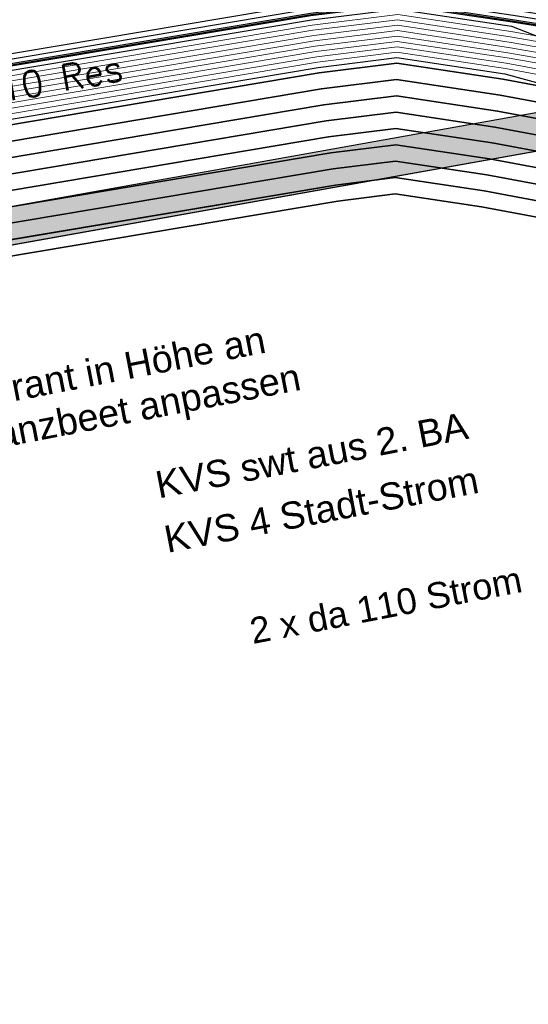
# Model space of a CAD drawing. Header units: metres. Extents: x -502 to 161, y -108 to 174.
# Tile 207 of 256: x -182.97 to -178.27, y -39.88 to -30.77. Entities that reach past the tile are written whole.
import ezdxf

# ---------------------------------------------------------------- set-up
doc = ezdxf.new("R2010")
doc.units = ezdxf.units.M
doc.header["$LTSCALE"] = 0.1
doc.linetypes.add('237', pattern=[93, 75, -18])
for name, color, linetype in [('BRI31-005.05-5p02-Koordinierung Lageplan 4. BA ZOB West 2022-06-15', 7, 'Continuous'), ('BRI31-005.06-5f07-Koordinierung Lageplan 4. BA ZOB Fernbusbahnh', 7, 'Continuous'), ('BRI32-005.02-5f05-Koordinierung Schemaplan 4 BA ZOB Teilbereich', 7, 'Continuous'), ('BRI32-005.03-5f06-Koordinierung Schemaplan 4 BA ZOB Teilbereich 2 Ost - Bahnhofsallee 2023-01-21', 7, 'Continuous')]:
    doc.layers.add(name, color=color, linetype=linetype)
doc.styles.add('Arial', font='arial.ttf')
doc.styles.add('Txt', font='txt_____.ttf')

msp = doc.modelspace()

# ---------------------------------------------------------------- linework, layer by layer
at = {"layer": 'BRI31-005.05-5p02-Koordinierung Lageplan 4. BA ZOB West 2022-06-15', "color": 250, "linetype": 'Continuous', "lineweight": 25, "true_color": 0x333333, "transparency": 33554687}
for p, q in [((-190.3817, -33.8133), (-176.6847, -31.3618)), ((-190.32, -34.1578), (-176.6231, -31.7064))]:
    msp.add_line(p, q, dxfattribs=at)
at = {"layer": 'BRI31-005.05-5p02-Koordinierung Lageplan 4. BA ZOB West 2022-06-15', "color": 1, "linetype": 'Continuous', "lineweight": 25, "true_color": 0xff0000, "transparency": 33554687, "flags": 128}
msp.add_lwpolyline([(-225.3387, -11.2374), (-229.5957, -18.1714), (-229.0257, -20.8074), (-227.7997, -27.4074), (-227.6647, -27.9944), (-227.4477, -30.3544), (-224.2937, -35.5024), (-224.0217, -35.9484), (-223.2007, -36.4664), (-222.9157, -36.6434), (-217.6127, -39.5814), (-217.2307, -39.7354), (-214.0777, -39.1054), (-207.9547, -37.3244), (-207.4387, -36.8834), (-205.7427, -35.6354), (-202.5457, -34.9364), (-199.0767, -34.0634), (-192.6107, -32.7734), (-185.6937, -31.6434), (-180.2767, -30.7334), (-179.4717, -30.6334), (-178.4147, -30.7934), (-174.3807, -31.4324)], dxfattribs=at)
at = {"layer": 'BRI31-005.05-5p02-Koordinierung Lageplan 4. BA ZOB West 2022-06-15', "color": 250, "linetype": 'Continuous', "lineweight": 25, "true_color": 0x333333, "transparency": 33554687, "flags": 128}
for points in [[(-225.3307, -11.2434), (-229.5857, -18.1734), (-229.0157, -20.8054), (-227.7897, -27.4054), (-227.6547, -27.9934), (-227.4387, -30.3514), (-224.2857, -35.4974), (-224.0137, -35.9414), (-223.1947, -36.4574), (-222.9107, -36.6354), (-217.6077, -39.5724), (-217.2297, -39.7244), (-214.0807, -39.0964), (-207.9597, -37.3154), (-207.4447, -36.8754), (-205.7467, -35.6254), (-202.5487, -34.9274), (-199.0787, -34.0534), (-192.6127, -32.7634), (-185.6947, -31.6334), (-180.2787, -30.7234), (-179.4717, -30.6234), (-178.4137, -30.7834), (-174.3787, -31.4224)], [(-225.2907, -11.2734), (-229.5327, -18.1824), (-228.9667, -20.7954), (-227.7407, -27.3964), (-227.6047, -27.9884), (-227.3897, -30.3354), (-224.2587, -35.4464), (-223.9867, -35.8994), (-223.1627, -36.4184), (-222.8857, -36.5924), (-217.5837, -39.5284), (-217.0567, -39.7414), (-214.0687, -39.1454), (-207.9377, -37.3614), (-207.4157, -36.9154), (-205.7257, -35.6724), (-202.5377, -34.9764), (-199.0687, -34.1024), (-192.6037, -32.8124), (-185.6867, -31.6824), (-180.2717, -30.7724), (-179.4727, -30.6734), (-178.4207, -30.8324), (-177.8307, -31.0624)], [(-174.3647, -31.3244), (-178.3997, -30.6854), (-179.4697, -30.5234), (-180.2927, -30.6254), (-185.7107, -31.5354), (-192.6307, -32.6654), (-199.0987, -33.9554), (-202.5707, -34.8294), (-205.7887, -35.5314), (-207.5047, -36.7934), (-208.0037, -37.2234), (-214.1047, -38.9984), (-217.2137, -39.6184), (-217.5597, -39.4844), (-222.8607, -36.5494), (-223.1417, -36.3724), (-223.9597, -35.8574), (-224.2067, -35.4344), (-227.3407, -30.3194), (-227.5547, -27.9834), (-227.6917, -27.3874), (-228.9177, -20.7854), (-229.4797, -18.1914), (-225.2507, -11.3034)], [(-174.3717, -31.3734), (-178.4067, -30.7344), (-179.4707, -30.5734), (-180.2857, -30.6744), (-185.7027, -31.5844), (-192.6217, -32.7144), (-199.0887, -34.0044), (-202.5597, -34.8784), (-205.7677, -35.5784), (-207.4747, -36.8344), (-207.9817, -37.2694), (-214.0927, -39.0474), (-217.0437, -39.6364), (-217.5357, -39.4404), (-222.8357, -36.5064), (-223.1087, -36.3344), (-223.9327, -35.8154), (-224.1667, -35.4034), (-227.2917, -30.3034), (-227.5047, -27.9804), (-227.6427, -27.3784), (-228.8687, -20.7754), (-229.4267, -18.2004), (-225.2107, -11.3334)], [(-200.3297, -36.5594), (-199.7187, -35.4694), (-199.4887, -35.0384), (-199.2647, -34.7274), (-198.9787, -34.5434), (-192.5227, -33.2534), (-185.6147, -32.1234), (-180.2087, -31.2134), (-179.4817, -31.1234), (-178.4837, -31.2734), (-177.1647, -31.6354), (-176.9137, -32.3634), (-176.6997, -34.5184)]]:
    msp.add_lwpolyline(points, dxfattribs=at)
at = {"layer": 'BRI31-005.05-5p02-Koordinierung Lageplan 4. BA ZOB West 2022-06-15', "color": 114, "linetype": 'Continuous', "lineweight": 25, "true_color": 0x00994c, "transparency": 33554687, "flags": 128}
msp.add_lwpolyline([(-174.3777, -31.4124), (-178.4117, -30.7734), (-179.4707, -30.6134), (-180.2797, -30.7134), (-185.6977, -31.6244), (-192.6137, -32.7544), (-199.0817, -34.0444), (-202.5497, -34.9164), (-205.7517, -35.6174), (-207.4517, -36.8684), (-207.9637, -37.3064), (-214.0827, -39.0854), (-217.2287, -39.7144), (-217.6047, -39.5634), (-222.9057, -36.6254), (-223.1907, -36.4494), (-224.0077, -35.9334), (-224.2767, -35.4914), (-227.4277, -30.3474), (-227.6447, -27.9914), (-227.7807, -27.4034), (-229.0067, -20.8034), (-229.5747, -18.1744), (-225.3227, -11.2494)], dxfattribs=at)
at = {"layer": 'BRI31-005.05-5p02-Koordinierung Lageplan 4. BA ZOB West 2022-06-15', "color": 7, "linetype": 'Continuous', "lineweight": 13, "transparency": 33554687, "flags": 128}
for points in [[(-174.4567, -31.9734), (-178.4767, -31.2244), (-179.4807, -31.0734), (-180.2157, -31.1644), (-185.6227, -32.0744), (-192.5317, -33.2044), (-198.9887, -34.4944), (-202.5047, -35.1234), (-205.6627, -35.8134), (-207.8937, -37.4534), (-214.0447, -39.2434), (-217.2537, -39.8834), (-222.9587, -36.7234), (-224.0877, -36.0134), (-227.5367, -30.3834), (-227.7547, -28.0034), (-227.8877, -27.4234), (-229.1137, -20.8234)], [(-174.4497, -31.9244), (-178.4697, -31.1754), (-179.4797, -31.0234), (-180.2227, -31.1154), (-185.6307, -32.0254), (-192.5407, -33.1554), (-198.9987, -34.4454), (-202.5267, -35.0254), (-205.7047, -35.7194), (-207.3857, -36.9554), (-207.9157, -37.4074), (-214.0567, -39.1944), (-217.2457, -39.8304), (-222.9347, -36.6794), (-223.2167, -36.5024), (-224.0507, -35.9774), (-227.4877, -30.3674), (-227.7047, -27.9984), (-227.8387, -27.4144), (-229.0647, -20.8144)], [(-174.4007, -31.5814), (-178.4277, -30.8814), (-179.4737, -30.7234), (-180.2647, -30.8214), (-185.6787, -31.7314), (-192.5947, -32.8614), (-199.0587, -34.1514), (-199.5577, -34.3674), (-199.9217, -34.8074), (-200.1587, -35.2294), (-200.7697, -36.3194)], [(-174.4077, -31.6304), (-178.4347, -30.9304), (-179.4747, -30.7734), (-180.2577, -30.8704), (-185.6707, -31.7804), (-192.5857, -32.9104), (-199.0487, -34.2004), (-199.5267, -34.4084), (-199.8807, -34.8354), (-200.1147, -35.2534), (-200.7257, -36.3434)], [(-200.8997, -35.9414), (-200.4457, -35.0914), (-200.2157, -34.7244), (-199.8527, -34.4634), (-199.0387, -34.2494), (-192.5767, -32.9594), (-185.6627, -31.8294), (-180.2507, -30.9194), (-179.4757, -30.8234), (-178.4417, -30.9794), (-174.4147, -31.6794)], [(-174.4217, -31.7284), (-178.4487, -31.0284), (-179.4767, -30.8734), (-180.2437, -30.9684), (-185.6547, -31.8784), (-192.5677, -33.0084), (-199.0287, -34.2984), (-199.4957, -34.4494), (-199.8397, -34.8634), (-200.0707, -35.2774), (-200.6817, -36.3674)], [(-200.8557, -35.9654), (-200.4017, -35.1154), (-200.1457, -34.7984), (-199.8127, -34.5574), (-199.0087, -34.3964), (-192.5497, -33.1064), (-185.6387, -31.9764), (-180.2297, -31.0664), (-179.4787, -30.9734), (-178.4627, -31.1264), (-174.4357, -31.8264)], [(-200.6377, -36.3914), (-200.0267, -35.3014), (-199.7987, -34.8914), (-199.4647, -34.4904), (-199.0187, -34.3474), (-192.5587, -33.0574), (-185.6467, -31.9274), (-180.2367, -31.0174), (-179.4777, -30.9234), (-178.4557, -31.0774), (-174.4287, -31.7774)]]:
    msp.add_lwpolyline(points, dxfattribs=at)
at = {"layer": 'BRI31-005.05-5p02-Koordinierung Lageplan 4. BA ZOB West 2022-06-15', "color": 1, "linetype": 'Continuous', "lineweight": 35, "true_color": 0xff0000, "transparency": 33554687, "flags": 128}
msp.add_lwpolyline([(-173.7775, -32.2014), (-178.5003, -31.3214), (-179.4823, -31.1738), (-180.2015, -31.2629), (-185.2513, -32.1146), (-185.2513, -32.1146, 0.006235), (-186.1333, -32.2747), (-186.1333, -32.2747, -0.014605), (-187.0175, -32.42)], format="xyb", dxfattribs=at)
at = {"layer": 'BRI31-005.05-5p02-Koordinierung Lageplan 4. BA ZOB West 2022-06-15', "color": 190, "linetype": 'Continuous', "lineweight": 35, "true_color": 0x7f00ff, "transparency": 33554687, "flags": 128}
msp.add_lwpolyline([(-173.8355, -32.3432), (-178.5252, -31.4694), (-179.4843, -31.3252), (-180.1798, -31.4113), (-185.4413, -32.2988, 0.035316), (-186.416, -32.5349, -0.036557), (-187.3911, -32.7686)], format="xyb", dxfattribs=at)
msp.add_lwpolyline([(-187.3911, -32.7686), (-185.5574, -32.4687), (-180.1581, -31.5598), (-179.4863, -31.4766), (-178.5501, -31.6173), (-173.8936, -32.4849), (-172.1363, -33.6699)], dxfattribs=at)
at = {"layer": 'BRI31-005.05-5p02-Koordinierung Lageplan 4. BA ZOB West 2022-06-15', "color": 3, "linetype": 'Continuous', "lineweight": 35, "true_color": 0x00ff00, "transparency": 33554687, "flags": 128}
msp.add_lwpolyline([(-187.3668, -32.9166), (-185.5328, -32.6166), (-180.1364, -31.7082), (-179.4883, -31.628), (-178.575, -31.7653), (-173.9517, -32.6267), (-172.2202, -33.7942), (-172.2202, -33.7942, -0.112911), (-170.7145, -35.402), (-170.7145, -35.402), (-170.7145, -35.402, 0.113863), (-169.1074, -37.1244), (-169.1074, -37.1244)], format="xyb", dxfattribs=at)
at = {"layer": 'BRI31-005.05-5p02-Koordinierung Lageplan 4. BA ZOB West 2022-06-15', "color": 7, "linetype": 'Continuous', "lineweight": 35, "transparency": 33554687, "flags": 128}
for points in [[(-187.3426, -33.0647), (-185.5083, -32.7646), (-180.1148, -31.8567), (-179.4902, -31.7794), (-178.5998, -31.9132), (-174.0097, -32.7684), (-172.3041, -33.9186, -0.112897), (-170.8442, -35.4773), (-170.8442, -35.4773, 0.113849), (-169.1913, -37.2488), (-169.1913, -37.2488)], [(-169.0193, -37.0029), (-170.6734, -35.8751, -0.111585), (-170.9739, -35.5526, 0.112882), (-172.3879, -34.043), (-174.0678, -32.9102), (-178.6247, -32.0612), (-179.4922, -31.9308), (-180.0931, -32.0052), (-185.3447, -32.8892, -0.039025), (-186.3435, -32.9781), (-186.3435, -32.9781, 0.037869), (-187.3426, -33.0647), (-187.3426, -33.0647)], [(-188.4389, -33.548), (-185.4592, -33.0606), (-180.0714, -32.1536), (-179.4942, -32.0822), (-178.6496, -32.2091), (-174.1424, -33.0489), (-172.4755, -34.1729), (-172.4755, -34.1729, -0.151274), (-171.2913, -35.6456), (-171.2913, -35.6456, 0.152634), (-170.3245, -36.8545)]]:
    msp.add_lwpolyline(points, format="xyb", dxfattribs=at)
at = {"layer": 'BRI31-005.05-5p02-Koordinierung Lageplan 4. BA ZOB West 2022-06-15', "color": 3, "linetype": '237', "lineweight": 35, "true_color": 0x00ff00, "transparency": 33554687, "flags": 128}
msp.add_lwpolyline([(-170.4084, -36.9789), (-170.4084, -36.9789, -0.152595), (-171.431, -35.7005), (-171.431, -35.7005, 0.151242), (-172.5594, -34.2973), (-174.2005, -33.1906), (-178.6745, -32.357), (-179.4961, -32.2336), (-180.0497, -32.3021), (-185.4346, -33.2085), (-188.4147, -33.696)], format="xyb", dxfattribs=at)
at = {"layer": 'BRI31-005.05-5p02-Koordinierung Lageplan 4. BA ZOB West 2022-06-15', "color": 7, "linetype": '237', "lineweight": 35, "transparency": 33554687, "flags": 128}
msp.add_lwpolyline([(-170.4922, -37.1032, -0.151886), (-171.5678, -35.7624), (-171.5678, -35.7624, 0.151881), (-172.6433, -34.4216), (-172.6433, -34.4216), (-174.2585, -33.3324), (-178.6994, -32.505), (-179.4981, -32.3849), (-180.0281, -32.4506), (-185.41, -33.3565), (-188.3905, -33.8441)], format="xyb", dxfattribs=at)
at = {"layer": 'BRI31-005.06-5f07-Koordinierung Lageplan 4. BA ZOB Fernbusbahnh', "color": 250, "linetype": 'Continuous', "lineweight": 20, "true_color": 0x333333, "transparency": 33554687}
for p, q in [((-190.3817, -33.8133), (-176.6847, -31.3618)), ((-190.32, -34.1578), (-176.6231, -31.7064))]:
    msp.add_line(p, q, dxfattribs=at)
at = {"layer": 'BRI31-005.06-5f07-Koordinierung Lageplan 4. BA ZOB Fernbusbahnh', "color": 1, "linetype": 'Continuous', "lineweight": 20, "true_color": 0xff0000, "transparency": 33554687, "flags": 128}
msp.add_lwpolyline([(-225.3387, -11.2374), (-229.5957, -18.1714), (-229.0257, -20.8074), (-227.7997, -27.4074), (-227.6647, -27.9944), (-227.4477, -30.3544), (-224.2937, -35.5024), (-224.0217, -35.9484), (-223.2007, -36.4664), (-222.9157, -36.6434), (-217.6127, -39.5814), (-217.2307, -39.7354), (-214.0777, -39.1054), (-207.9547, -37.3244), (-207.4387, -36.8834), (-205.7427, -35.6354), (-202.5457, -34.9364), (-199.0767, -34.0634), (-192.6107, -32.7734), (-185.6937, -31.6434), (-180.2767, -30.7334), (-179.4717, -30.6334), (-178.4147, -30.7934), (-174.3807, -31.4324)], dxfattribs=at)
at = {"layer": 'BRI31-005.06-5f07-Koordinierung Lageplan 4. BA ZOB Fernbusbahnh', "color": 250, "linetype": 'Continuous', "lineweight": 20, "true_color": 0x333333, "transparency": 33554687, "flags": 128}
for points in [[(-225.3307, -11.2434), (-229.5857, -18.1734), (-229.0157, -20.8054), (-227.7897, -27.4054), (-227.6547, -27.9934), (-227.4387, -30.3514), (-224.2857, -35.4974), (-224.0137, -35.9414), (-223.1947, -36.4574), (-222.9107, -36.6354), (-217.6077, -39.5724), (-217.2297, -39.7244), (-214.0807, -39.0964), (-207.9597, -37.3154), (-207.4447, -36.8754), (-205.7467, -35.6254), (-202.5487, -34.9274), (-199.0787, -34.0534), (-192.6127, -32.7634), (-185.6947, -31.6334), (-180.2787, -30.7234), (-179.4717, -30.6234), (-178.4137, -30.7834), (-174.3787, -31.4224)], [(-225.2907, -11.2734), (-229.5327, -18.1824), (-228.9667, -20.7954), (-227.7407, -27.3964), (-227.6047, -27.9884), (-227.3897, -30.3354), (-224.2587, -35.4464), (-223.9867, -35.8994), (-223.1627, -36.4184), (-222.8857, -36.5924), (-217.5837, -39.5284), (-217.0567, -39.7414), (-214.0687, -39.1454), (-207.9377, -37.3614), (-207.4157, -36.9154), (-205.7257, -35.6724), (-202.5377, -34.9764), (-199.0687, -34.1024), (-192.6037, -32.8124), (-185.6867, -31.6824), (-180.2717, -30.7724), (-179.4727, -30.6734), (-178.4207, -30.8324), (-177.8307, -31.0624)], [(-174.3647, -31.3244), (-178.3997, -30.6854), (-179.4697, -30.5234), (-180.2927, -30.6254), (-185.7107, -31.5354), (-192.6307, -32.6654), (-199.0987, -33.9554), (-202.5707, -34.8294), (-205.7887, -35.5314), (-207.5047, -36.7934), (-208.0037, -37.2234), (-214.1047, -38.9984), (-217.2137, -39.6184), (-217.5597, -39.4844), (-222.8607, -36.5494), (-223.1417, -36.3724), (-223.9597, -35.8574), (-224.2067, -35.4344), (-227.3407, -30.3194), (-227.5547, -27.9834), (-227.6917, -27.3874), (-228.9177, -20.7854), (-229.4797, -18.1914), (-225.2507, -11.3034)], [(-174.3717, -31.3734), (-178.4067, -30.7344), (-179.4707, -30.5734), (-180.2857, -30.6744), (-185.7027, -31.5844), (-192.6217, -32.7144), (-199.0887, -34.0044), (-202.5597, -34.8784), (-205.7677, -35.5784), (-207.4747, -36.8344), (-207.9817, -37.2694), (-214.0927, -39.0474), (-217.0437, -39.6364), (-217.5357, -39.4404), (-222.8357, -36.5064), (-223.1087, -36.3344), (-223.9327, -35.8154), (-224.1667, -35.4034), (-227.2917, -30.3034), (-227.5047, -27.9804), (-227.6427, -27.3784), (-228.8687, -20.7754), (-229.4267, -18.2004), (-225.2107, -11.3334)], [(-200.3297, -36.5594), (-199.7187, -35.4694), (-199.4887, -35.0384), (-199.2647, -34.7274), (-198.9787, -34.5434), (-192.5227, -33.2534), (-185.6147, -32.1234), (-180.2087, -31.2134), (-179.4817, -31.1234), (-178.4837, -31.2734), (-177.1647, -31.6354), (-176.9137, -32.3634), (-176.6997, -34.5184)]]:
    msp.add_lwpolyline(points, dxfattribs=at)
at = {"layer": 'BRI31-005.06-5f07-Koordinierung Lageplan 4. BA ZOB Fernbusbahnh', "color": 114, "linetype": 'Continuous', "lineweight": 20, "true_color": 0x00994c, "transparency": 33554687, "flags": 128}
msp.add_lwpolyline([(-174.3777, -31.4124), (-178.4117, -30.7734), (-179.4707, -30.6134), (-180.2797, -30.7134), (-185.6977, -31.6244), (-192.6137, -32.7544), (-199.0817, -34.0444), (-202.5497, -34.9164), (-205.7517, -35.6174), (-207.4517, -36.8684), (-207.9637, -37.3064), (-214.0827, -39.0854), (-217.2287, -39.7144), (-217.6047, -39.5634), (-222.9057, -36.6254), (-223.1907, -36.4494), (-224.0077, -35.9334), (-224.2767, -35.4914), (-227.4277, -30.3474), (-227.6447, -27.9914), (-227.7807, -27.4034), (-229.0067, -20.8034), (-229.5747, -18.1744), (-225.3227, -11.2494)], dxfattribs=at)
at = {"layer": 'BRI31-005.06-5f07-Koordinierung Lageplan 4. BA ZOB Fernbusbahnh', "color": 7, "linetype": 'Continuous', "lineweight": 9, "transparency": 33554687, "flags": 128}
for points in [[(-174.4567, -31.9734), (-178.4767, -31.2244), (-179.4807, -31.0734), (-180.2157, -31.1644), (-185.6227, -32.0744), (-192.5317, -33.2044), (-198.9887, -34.4944), (-202.5047, -35.1234), (-205.6627, -35.8134), (-207.8937, -37.4534), (-214.0447, -39.2434), (-217.2537, -39.8834), (-222.9587, -36.7234), (-224.0877, -36.0134), (-227.5367, -30.3834), (-227.7547, -28.0034), (-227.8877, -27.4234), (-229.1137, -20.8234)], [(-174.4497, -31.9244), (-178.4697, -31.1754), (-179.4797, -31.0234), (-180.2227, -31.1154), (-185.6307, -32.0254), (-192.5407, -33.1554), (-198.9987, -34.4454), (-202.5267, -35.0254), (-205.7047, -35.7194), (-207.3857, -36.9554), (-207.9157, -37.4074), (-214.0567, -39.1944), (-217.2457, -39.8304), (-222.9347, -36.6794), (-223.2167, -36.5024), (-224.0507, -35.9774), (-227.4877, -30.3674), (-227.7047, -27.9984), (-227.8387, -27.4144), (-229.0647, -20.8144)], [(-174.4007, -31.5814), (-178.4277, -30.8814), (-179.4737, -30.7234), (-180.2647, -30.8214), (-185.6787, -31.7314), (-192.5947, -32.8614), (-199.0587, -34.1514), (-199.5577, -34.3674), (-199.9217, -34.8074), (-200.1587, -35.2294), (-200.7697, -36.3194)], [(-174.4077, -31.6304), (-178.4347, -30.9304), (-179.4747, -30.7734), (-180.2577, -30.8704), (-185.6707, -31.7804), (-192.5857, -32.9104), (-199.0487, -34.2004), (-199.5267, -34.4084), (-199.8807, -34.8354), (-200.1147, -35.2534), (-200.7257, -36.3434)], [(-200.8997, -35.9414), (-200.4457, -35.0914), (-200.2157, -34.7244), (-199.8527, -34.4634), (-199.0387, -34.2494), (-192.5767, -32.9594), (-185.6627, -31.8294), (-180.2507, -30.9194), (-179.4757, -30.8234), (-178.4417, -30.9794), (-174.4147, -31.6794)], [(-174.4217, -31.7284), (-178.4487, -31.0284), (-179.4767, -30.8734), (-180.2437, -30.9684), (-185.6547, -31.8784), (-192.5677, -33.0084), (-199.0287, -34.2984), (-199.4957, -34.4494), (-199.8397, -34.8634), (-200.0707, -35.2774), (-200.6817, -36.3674)], [(-200.8557, -35.9654), (-200.4017, -35.1154), (-200.1457, -34.7984), (-199.8127, -34.5574), (-199.0087, -34.3964), (-192.5497, -33.1064), (-185.6387, -31.9764), (-180.2297, -31.0664), (-179.4787, -30.9734), (-178.4627, -31.1264), (-174.4357, -31.8264)], [(-200.6377, -36.3914), (-200.0267, -35.3014), (-199.7987, -34.8914), (-199.4647, -34.4904), (-199.0187, -34.3474), (-192.5587, -33.0574), (-185.6467, -31.9274), (-180.2367, -31.0174), (-179.4777, -30.9234), (-178.4557, -31.0774), (-174.4287, -31.7774)]]:
    msp.add_lwpolyline(points, dxfattribs=at)
at = {"layer": 'BRI31-005.06-5f07-Koordinierung Lageplan 4. BA ZOB Fernbusbahnh', "color": 1, "linetype": 'Continuous', "lineweight": 30, "true_color": 0xff0000, "transparency": 33554687, "flags": 128}
msp.add_lwpolyline([(-173.7775, -32.2014), (-178.5003, -31.3214), (-179.4823, -31.1738), (-180.2015, -31.2629), (-185.2513, -32.1146), (-185.2513, -32.1146, 0.006235), (-186.1333, -32.2747), (-186.1333, -32.2747, -0.014605), (-187.0175, -32.42)], format="xyb", dxfattribs=at)
at = {"layer": 'BRI31-005.06-5f07-Koordinierung Lageplan 4. BA ZOB Fernbusbahnh', "color": 190, "linetype": 'Continuous', "lineweight": 30, "true_color": 0x7f00ff, "transparency": 33554687, "flags": 128}
msp.add_lwpolyline([(-173.8355, -32.3432), (-178.5252, -31.4694), (-179.4843, -31.3252), (-180.1798, -31.4113), (-185.4413, -32.2988, 0.035316), (-186.416, -32.5349, -0.036557), (-187.3911, -32.7686)], format="xyb", dxfattribs=at)
msp.add_lwpolyline([(-187.3911, -32.7686), (-185.5574, -32.4687), (-180.1581, -31.5598), (-179.4863, -31.4766), (-178.5501, -31.6173), (-173.8936, -32.4849), (-172.1363, -33.6699)], dxfattribs=at)
at = {"layer": 'BRI31-005.06-5f07-Koordinierung Lageplan 4. BA ZOB Fernbusbahnh', "color": 3, "linetype": 'Continuous', "lineweight": 30, "true_color": 0x00ff00, "transparency": 33554687, "flags": 128}
msp.add_lwpolyline([(-187.3668, -32.9166), (-185.5328, -32.6166), (-180.1364, -31.7082), (-179.4883, -31.628), (-178.575, -31.7653), (-173.9517, -32.6267), (-172.2202, -33.7942), (-172.2202, -33.7942, -0.112911), (-170.7145, -35.402), (-170.7145, -35.402), (-170.7145, -35.402, 0.113863), (-169.1074, -37.1244), (-169.1074, -37.1244)], format="xyb", dxfattribs=at)
at = {"layer": 'BRI31-005.06-5f07-Koordinierung Lageplan 4. BA ZOB Fernbusbahnh', "color": 7, "linetype": 'Continuous', "lineweight": 30, "transparency": 33554687, "flags": 128}
for points in [[(-187.3426, -33.0647), (-185.5083, -32.7646), (-180.1148, -31.8567), (-179.4902, -31.7794), (-178.5998, -31.9132), (-174.0097, -32.7684), (-172.3041, -33.9186, -0.112897), (-170.8442, -35.4773), (-170.8442, -35.4773, 0.113849), (-169.1913, -37.2488), (-169.1913, -37.2488)], [(-169.0193, -37.0029), (-170.6734, -35.8751, -0.111585), (-170.9739, -35.5526, 0.112882), (-172.3879, -34.043), (-174.0678, -32.9102), (-178.6247, -32.0612), (-179.4922, -31.9308), (-180.0931, -32.0052), (-185.3447, -32.8892, -0.039025), (-186.3435, -32.9781), (-186.3435, -32.9781, 0.037869), (-187.3426, -33.0647), (-187.3426, -33.0647)], [(-188.4389, -33.548), (-185.4592, -33.0606), (-180.0714, -32.1536), (-179.4942, -32.0822), (-178.6496, -32.2091), (-174.1424, -33.0489), (-172.4755, -34.1729), (-172.4755, -34.1729, -0.151274), (-171.2913, -35.6456), (-171.2913, -35.6456, 0.152634), (-170.3245, -36.8545)]]:
    msp.add_lwpolyline(points, format="xyb", dxfattribs=at)
at = {"layer": 'BRI31-005.06-5f07-Koordinierung Lageplan 4. BA ZOB Fernbusbahnh', "color": 3, "linetype": '237', "lineweight": 30, "true_color": 0x00ff00, "transparency": 33554687, "flags": 128}
msp.add_lwpolyline([(-170.4084, -36.9789), (-170.4084, -36.9789, -0.152595), (-171.431, -35.7005), (-171.431, -35.7005, 0.151242), (-172.5594, -34.2973), (-174.2005, -33.1906), (-178.6745, -32.357), (-179.4961, -32.2336), (-180.0497, -32.3021), (-185.4346, -33.2085), (-188.4147, -33.696)], format="xyb", dxfattribs=at)
at = {"layer": 'BRI31-005.06-5f07-Koordinierung Lageplan 4. BA ZOB Fernbusbahnh', "color": 7, "linetype": '237', "lineweight": 30, "transparency": 33554687, "flags": 128}
msp.add_lwpolyline([(-170.4922, -37.1032, -0.151886), (-171.5678, -35.7624), (-171.5678, -35.7624, 0.151881), (-172.6433, -34.4216), (-172.6433, -34.4216), (-174.2585, -33.3324), (-178.6994, -32.505), (-179.4981, -32.3849), (-180.0281, -32.4506), (-185.41, -33.3565), (-188.3905, -33.8441)], format="xyb", dxfattribs=at)
at = {"layer": 'BRI31-005.06-5f07-Koordinierung Lageplan 4. BA ZOB Fernbusbahnh', "color": 2, "linetype": 'Continuous', "true_color": 0xffff00, "transparency": 33554687}
msp.add_solid([(-176.6847, -31.3618), (-176.6231, -31.7064), (-190.3817, -33.8133), (-190.32, -34.1578)], dxfattribs=at)
at = {"layer": 'BRI32-005.02-5f05-Koordinierung Schemaplan 4 BA ZOB Teilbereich', "color": 250, "linetype": 'Continuous', "lineweight": 25, "true_color": 0x333333, "transparency": 33554687, "flags": 128}
for points in [[(-174.3647, -31.3244), (-178.3997, -30.6854), (-179.4697, -30.5234), (-180.2927, -30.6254), (-185.7107, -31.5354), (-192.6307, -32.6654), (-199.0987, -33.9554), (-202.5707, -34.8294), (-205.7887, -35.5314), (-207.5047, -36.7934), (-208.0037, -37.2234), (-214.1047, -38.9984), (-217.2137, -39.6184), (-217.5597, -39.4844), (-222.8607, -36.5494), (-223.1417, -36.3724), (-223.9597, -35.8574), (-224.2067, -35.4344), (-227.3407, -30.3194), (-227.5547, -27.9834), (-227.6917, -27.3874), (-228.9177, -20.7854), (-229.4797, -18.1914), (-225.2507, -11.3034)], [(-174.3717, -31.3734), (-178.4067, -30.7344), (-179.4707, -30.5734), (-180.2857, -30.6744), (-185.7027, -31.5844), (-192.6217, -32.7144), (-199.0887, -34.0044), (-202.5597, -34.8784), (-205.7677, -35.5784), (-207.4747, -36.8344), (-207.9817, -37.2694), (-214.0927, -39.0474), (-217.0437, -39.6364), (-217.5357, -39.4404), (-222.8357, -36.5064), (-223.1087, -36.3344), (-223.9327, -35.8154), (-224.1667, -35.4034), (-227.2917, -30.3034), (-227.5047, -27.9804), (-227.6427, -27.3784), (-228.8687, -20.7754), (-229.4267, -18.2004), (-225.2107, -11.3334)]]:
    msp.add_lwpolyline(points, dxfattribs=at)
at = {"layer": 'BRI32-005.02-5f05-Koordinierung Schemaplan 4 BA ZOB Teilbereich', "color": 7, "linetype": 'Continuous', "lineweight": 13, "transparency": 33554687, "flags": 128}
for points in [[(-174.4567, -31.9734), (-178.4767, -31.2244), (-179.4807, -31.0734), (-180.2157, -31.1644), (-185.6227, -32.0744), (-192.5317, -33.2044), (-198.9887, -34.4944), (-202.5047, -35.1234), (-205.6627, -35.8134), (-207.8937, -37.4534), (-214.0447, -39.2434), (-217.2537, -39.8834), (-222.9587, -36.7234), (-224.0877, -36.0134), (-227.5367, -30.3834), (-227.7547, -28.0034), (-227.8877, -27.4234), (-229.1137, -20.8234)], [(-174.4497, -31.9244), (-178.4697, -31.1754), (-179.4797, -31.0234), (-180.2227, -31.1154), (-185.6307, -32.0254), (-192.5407, -33.1554), (-198.9987, -34.4454), (-202.5267, -35.0254), (-205.7047, -35.7194), (-207.3857, -36.9554), (-207.9157, -37.4074), (-214.0567, -39.1944), (-217.2457, -39.8304), (-222.9347, -36.6794), (-223.2167, -36.5024), (-224.0507, -35.9774), (-227.4877, -30.3674), (-227.7047, -27.9984), (-227.8387, -27.4144), (-229.0647, -20.8144)]]:
    msp.add_lwpolyline(points, dxfattribs=at)
at = {"layer": 'BRI32-005.03-5f06-Koordinierung Schemaplan 4 BA ZOB Teilbereich 2 Ost - Bahnhofsallee 2023-01-21', "color": 250, "linetype": 'Continuous', "lineweight": 20, "true_color": 0x333333, "transparency": 33554687, "flags": 128}
for points in [[(-174.3647, -31.3244), (-178.3997, -30.6854), (-179.4697, -30.5234), (-180.2927, -30.6254), (-185.7107, -31.5354), (-192.6307, -32.6654), (-199.0987, -33.9554), (-202.5707, -34.8294), (-205.7887, -35.5314), (-207.5047, -36.7934), (-208.0037, -37.2234), (-214.1047, -38.9984), (-217.2137, -39.6184), (-217.5597, -39.4844), (-222.8607, -36.5494), (-223.1417, -36.3724), (-223.9597, -35.8574), (-224.2067, -35.4344), (-227.3407, -30.3194), (-227.5547, -27.9834), (-227.6917, -27.3874), (-228.9177, -20.7854), (-229.4797, -18.1914), (-225.2507, -11.3034)], [(-174.3717, -31.3734), (-178.4067, -30.7344), (-179.4707, -30.5734), (-180.2857, -30.6744), (-185.7027, -31.5844), (-192.6217, -32.7144), (-199.0887, -34.0044), (-202.5597, -34.8784), (-205.7677, -35.5784), (-207.4747, -36.8344), (-207.9817, -37.2694), (-214.0927, -39.0474), (-217.0437, -39.6364), (-217.5357, -39.4404), (-222.8357, -36.5064), (-223.1087, -36.3344), (-223.9327, -35.8154), (-224.1667, -35.4034), (-227.2917, -30.3034), (-227.5047, -27.9804), (-227.6427, -27.3784), (-228.8687, -20.7754), (-229.4267, -18.2004), (-225.2107, -11.3334)]]:
    msp.add_lwpolyline(points, dxfattribs=at)
at = {"layer": 'BRI32-005.03-5f06-Koordinierung Schemaplan 4 BA ZOB Teilbereich 2 Ost - Bahnhofsallee 2023-01-21', "color": 7, "linetype": 'Continuous', "lineweight": 9, "transparency": 33554687, "flags": 128}
for points in [[(-174.4567, -31.9734), (-178.4767, -31.2244), (-179.4807, -31.0734), (-180.2157, -31.1644), (-185.6227, -32.0744), (-192.5317, -33.2044), (-198.9887, -34.4944), (-202.5047, -35.1234), (-205.6627, -35.8134), (-207.8937, -37.4534), (-214.0447, -39.2434), (-217.2537, -39.8834), (-222.9587, -36.7234), (-224.0877, -36.0134), (-227.5367, -30.3834), (-227.7547, -28.0034), (-227.8877, -27.4234), (-229.1137, -20.8234)], [(-174.4497, -31.9244), (-178.4697, -31.1754), (-179.4797, -31.0234), (-180.2227, -31.1154), (-185.6307, -32.0254), (-192.5407, -33.1554), (-198.9987, -34.4454), (-202.5267, -35.0254), (-205.7047, -35.7194), (-207.3857, -36.9554), (-207.9157, -37.4074), (-214.0567, -39.1944), (-217.2457, -39.8304), (-222.9347, -36.6794), (-223.2167, -36.5024), (-224.0507, -35.9774), (-227.4877, -30.3674), (-227.7047, -27.9984), (-227.8387, -27.4144), (-229.0647, -20.8144)], [(-174.4007, -31.5814), (-178.4277, -30.8814), (-179.4737, -30.7234), (-180.2647, -30.8214), (-185.6787, -31.7314), (-192.5947, -32.8614), (-199.0587, -34.1514), (-199.5577, -34.3674), (-199.9217, -34.8074), (-200.1587, -35.2294), (-200.7697, -36.3194)], [(-174.4077, -31.6304), (-178.4347, -30.9304), (-179.4747, -30.7734), (-180.2577, -30.8704), (-185.6707, -31.7804), (-192.5857, -32.9104), (-199.0487, -34.2004), (-199.5267, -34.4084), (-199.8807, -34.8354), (-200.1147, -35.2534), (-200.7257, -36.3434)], [(-200.8997, -35.9414), (-200.4457, -35.0914), (-200.2157, -34.7244), (-199.8527, -34.4634), (-199.0387, -34.2494), (-192.5767, -32.9594), (-185.6627, -31.8294), (-180.2507, -30.9194), (-179.4757, -30.8234), (-178.4417, -30.9794), (-174.4147, -31.6794)], [(-174.4217, -31.7284), (-178.4487, -31.0284), (-179.4767, -30.8734), (-180.2437, -30.9684), (-185.6547, -31.8784), (-192.5677, -33.0084), (-199.0287, -34.2984), (-199.4957, -34.4494), (-199.8397, -34.8634), (-200.0707, -35.2774), (-200.6817, -36.3674)], [(-200.8557, -35.9654), (-200.4017, -35.1154), (-200.1457, -34.7984), (-199.8127, -34.5574), (-199.0087, -34.3964), (-192.5497, -33.1064), (-185.6387, -31.9764), (-180.2297, -31.0664), (-179.4787, -30.9734), (-178.4627, -31.1264), (-174.4357, -31.8264)], [(-200.6377, -36.3914), (-200.0267, -35.3014), (-199.7987, -34.8914), (-199.4647, -34.4904), (-199.0187, -34.3474), (-192.5587, -33.0574), (-185.6467, -31.9274), (-180.2367, -31.0174), (-179.4777, -30.9234), (-178.4557, -31.0774), (-174.4287, -31.7774)]]:
    msp.add_lwpolyline(points, dxfattribs=at)
at = {"layer": 'BRI32-005.03-5f06-Koordinierung Schemaplan 4 BA ZOB Teilbereich 2 Ost - Bahnhofsallee 2023-01-21', "color": 1, "linetype": 'Continuous', "lineweight": 30, "true_color": 0xff0000, "transparency": 33554687, "flags": 128}
msp.add_lwpolyline([(-173.7775, -32.2014), (-178.5003, -31.3214), (-179.4823, -31.1738), (-180.2015, -31.2629), (-185.2513, -32.1146), (-185.2513, -32.1146, 0.006235), (-186.1333, -32.2747), (-186.1333, -32.2747, -0.014605), (-187.0175, -32.42)], format="xyb", dxfattribs=at)

# ---------------------------------------------------------------- texts
at = {"layer": 'BRI31-005.05-5p02-Koordinierung Lageplan 4. BA ZOB West 2022-06-15', "color": 7, "transparency": 33554687, "attachment_point": 1, "line_spacing_factor": 0.25}
for s, insert, char_height, rotation, style in [('2 x da 110 Res', (-184.6266, -31.5638), 0.24, 10.28772, 'Txt'), ('Hydrant in Höhe an', (-183.6811, -34.1758), 0.25, 10.93617, 'Arial'), ('Pflanzbeet anpassen', (-183.6052, -34.5686), 0.25, 10.93617, 'Arial'), ('2 x da 110 Strom', (-180.8598, -36.3139), 0.24, 10.93617, 'Arial')]:
    msp.add_mtext(s, dxfattribs=dict(at, insert=insert, char_height=char_height, rotation=rotation, style=style))
at = {"layer": 'BRI31-005.06-5f07-Koordinierung Lageplan 4. BA ZOB Fernbusbahnh', "color": 7, "transparency": 33554687, "attachment_point": 1, "line_spacing_factor": 0.25}
for s, insert, char_height, rotation, style in [('2 x da 110 Res', (-184.6266, -31.5638), 0.24, 10.28772, 'Txt'), ('KVS swt aus 2. BA', (-181.7325, -34.9574), 0.25, 10.93617, 'Arial'), ('KVS 4 Stadt-Strom', (-181.6522, -35.4614), 0.25, 10.93617, 'Arial')]:
    msp.add_mtext(s, dxfattribs=dict(at, insert=insert, char_height=char_height, rotation=rotation, style=style))

doc.saveas('drawing.dxf')
